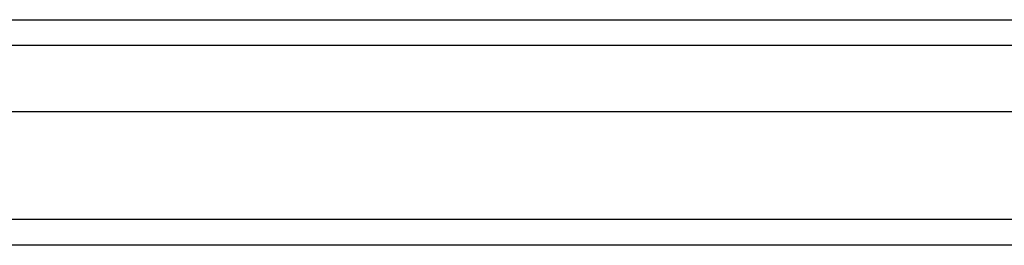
# Model space of a CAD drawing. Header units: inches. Extents: x 23 to 609, y 66 to 286.
# Tile 49 of 178: x 282.676 to 286.458, y 155.319 to 156.185. Entities that reach past the tile are written whole.
import ezdxf

# ---------------------------------------------------------------- set-up
doc = ezdxf.new("R2010")
doc.units = ezdxf.units.IN
doc.header["$MEASUREMENT"] = 0
doc.layers.add('Visible Edges(ANSI)', color=7, linetype='Continuous', lineweight=25)
doc.layers.add('Visible Tangent Edges(ANSI)', color=7, linetype='Continuous', lineweight=25)

msp = doc.modelspace()

# ---------------------------------------------------------------- linework, layer by layer
at = {"layer": 'Visible Edges(ANSI)'}
for p, q in [((268.9574, 156.1852), (327.1631, 156.1852)), ((327.3516, 155.8309), (268.7689, 155.8309)), ((327.9612, 155.3191), (268.9264, 155.3191))]:
    msp.add_line(p, q, dxfattribs=at)
at = {"layer": 'Visible Tangent Edges(ANSI)'}
for p, q in [((327.2931, 156.0862), (268.8274, 156.0862)), ((327.9612, 155.4181), (268.1592, 155.4181))]:
    msp.add_line(p, q, dxfattribs=at)

doc.saveas('drawing.dxf')
